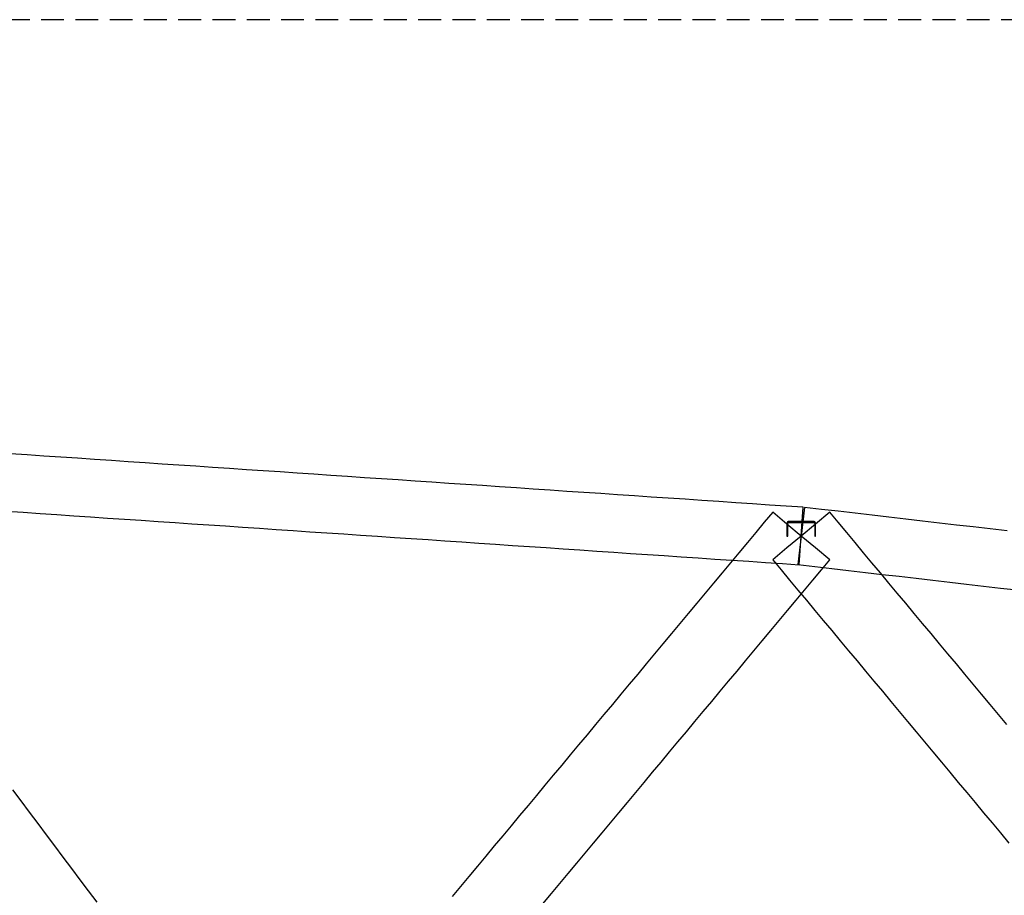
# Model space of a CAD drawing. Header units: millimetres. Extents: x -34919 to 306996, y -293018 to -145733.
# Tile 62 of 256: x 12400 to 16503, y -179585 to -175934. Entities that reach past the tile are written whole.
import ezdxf

# ---------------------------------------------------------------- set-up
doc = ezdxf.new("R2010")
doc.units = ezdxf.units.MM
doc.header["$LTSCALE"] = 3
doc.linetypes.add('HIDDEN', pattern=[9.525, 6.35, -3.175])
doc.layers.add('ARF2000E0_BEARING_ROOF_KANTAVAT_KATTO', color=7, linetype='Continuous')
doc.layers.add('poziome 1', color=7, linetype='Continuous')

msp = doc.modelspace()

# ---------------------------------------------------------------- linework, layer by layer
at = {"layer": 'ARF2000E0_BEARING_ROOF_KANTAVAT_KATTO'}
for points in [[(15648.537, -178206.964), (15652.581, -178147.1), (15656.625, -178087.236), (15660.669, -178027.373), (15664.713, -177967.509), (15594.401, -177962.759), (15524.088, -177958.009), (15453.776, -177953.259), (15383.463, -177948.509), (15313.151, -177943.759), (15242.838, -177939.009), (15172.526, -177934.259), (15102.213, -177929.509), (15031.901, -177924.759), (14961.588, -177920.009), (14891.276, -177915.259), (14820.963, -177910.509), (14750.651, -177905.759), (14680.338, -177901.009), (14610.026, -177896.259), (14539.713, -177891.509), (14469.401, -177886.759), (14399.088, -177882.009), (14328.776, -177877.259), (14258.463, -177872.509), (14188.151, -177867.759), (14117.838, -177863.009), (14047.526, -177858.259), (13977.213, -177853.509), (13906.901, -177848.759), (13836.588, -177844.009), (13766.276, -177839.259), (13695.963, -177834.509), (13625.651, -177829.759), (13555.338, -177825.009), (13485.026, -177820.259), (13414.713, -177815.509), (13344.401, -177810.759), (13274.088, -177806.009), (13203.776, -177801.259), (13133.463, -177796.509), (13063.151, -177791.759), (12992.838, -177787.009), (12922.526, -177782.259), (12852.213, -177777.509), (12781.901, -177772.759), (12711.588, -177768.009), (12641.276, -177763.259), (12570.963, -177758.509), (12500.651, -177753.759), (12430.338, -177749.009), (12360.026, -177744.259)], [(12343.849, -177983.714), (12414.162, -177988.464), (12484.474, -177993.214), (12554.787, -177997.964), (12625.099, -178002.714), (12695.412, -178007.464), (12765.724, -178012.214), (12836.037, -178016.964), (12906.349, -178021.714), (12976.662, -178026.464), (13046.974, -178031.214), (13117.287, -178035.964), (13187.599, -178040.714), (13257.912, -178045.464), (13328.224, -178050.214), (13398.537, -178054.964), (13468.849, -178059.714), (13539.162, -178064.464), (13609.474, -178069.214), (13679.787, -178073.964), (13750.099, -178078.714), (13820.412, -178083.464), (13890.724, -178088.214), (13961.037, -178092.964), (14031.349, -178097.714), (14101.662, -178102.464), (14171.974, -178107.214), (14242.287, -178111.964), (14312.599, -178116.714), (14382.912, -178121.464), (14453.224, -178126.214), (14523.537, -178130.964), (14593.849, -178135.714), (14664.162, -178140.464), (14734.474, -178145.214), (14804.787, -178149.964), (14875.099, -178154.714), (14945.412, -178159.464), (15015.724, -178164.214), (15086.037, -178168.964), (15156.349, -178173.714), (15226.662, -178178.464), (15296.974, -178183.214), (15367.287, -178187.964), (15437.599, -178192.714), (15507.912, -178197.464), (15578.224, -178202.214), (15648.537, -178206.964)], [(15775.681, -178186.487), (15716.153, -178136.862), (15656.625, -178087.236), (15597.097, -178037.611), (15537.569, -177987.986), (15502.413, -178030.158), (15467.256, -178072.33), (15432.1, -178114.502), (15396.944, -178156.674), (15361.788, -178198.846), (15326.631, -178241.017), (15291.475, -178283.189), (15256.319, -178325.361), (15221.163, -178367.533), (15186.006, -178409.705), (15150.85, -178451.877), (15115.694, -178494.049), (15080.538, -178536.221), (15045.381, -178578.392), (15010.225, -178620.564), (14975.069, -178662.736), (14939.913, -178704.908), (14904.756, -178747.08), (14869.6, -178789.252), (14834.444, -178831.424), (14799.288, -178873.596), (14764.131, -178915.767), (14728.975, -178957.939), (14693.819, -179000.111), (14658.663, -179042.283), (14623.506, -179084.455), (14588.35, -179126.627), (14553.194, -179168.799), (14518.038, -179210.971), (14482.881, -179253.142), (14447.725, -179295.314), (14412.569, -179337.486), (14377.413, -179379.658), (14342.256, -179421.83), (14307.1, -179464.002), (14271.944, -179506.174), (14236.788, -179548.346), (14201.631, -179590.517)], [(16513.963, -178873.596), (16478.806, -178831.424), (16443.65, -178789.252), (16408.494, -178747.08), (16373.338, -178704.908), (16338.181, -178662.736), (16303.025, -178620.564), (16267.869, -178578.392), (16232.713, -178536.221), (16197.556, -178494.049), (16162.4, -178451.877), (16127.244, -178409.705), (16092.088, -178367.533), (16056.931, -178325.361), (16021.775, -178283.189), (15986.619, -178241.017), (15951.463, -178198.846), (15916.306, -178156.674), (15881.15, -178114.502), (15845.994, -178072.33), (15810.838, -178030.158), (15775.681, -177987.986), (15716.153, -178037.611), (15656.625, -178087.236), (15597.097, -178136.862), (15537.569, -178186.487), (15572.725, -178228.659), (15607.881, -178270.83), (15643.038, -178313.002), (15678.194, -178355.174), (15713.35, -178397.346), (15748.506, -178439.518), (15783.663, -178481.69), (15818.819, -178523.862), (15853.975, -178566.034), (15889.131, -178608.205), (15924.288, -178650.377), (15959.444, -178692.549), (15994.6, -178734.721), (16029.756, -178776.893), (16064.913, -178819.065), (16100.069, -178861.237), (16135.225, -178903.409), (16170.381, -178945.58), (16205.538, -178987.752), (16240.694, -179029.924), (16275.85, -179072.096), (16311.006, -179114.268), (16346.163, -179156.44), (16381.319, -179198.612), (16416.475, -179240.784), (16451.631, -179282.955), (16486.788, -179325.127), (16521.944, -179367.299)], [(16514.181, -178065.758), (16443.869, -178057.615), (16373.556, -178049.471), (16303.244, -178041.327), (16232.931, -178033.183), (16162.619, -178025.04), (16092.306, -178016.896), (16021.994, -178008.752), (15951.681, -178000.608), (15881.369, -177992.465), (15811.056, -177984.321), (15740.744, -177976.177), (15670.431, -177968.033), (15663.528, -178027.635), (15656.625, -178087.236), (15649.722, -178146.838), (15642.819, -178206.44), (15713.131, -178214.583), (15783.444, -178222.727), (15853.756, -178230.871), (15924.069, -178239.015), (15994.381, -178247.158), (16064.694, -178255.302), (16135.006, -178263.446), (16205.319, -178271.59), (16275.631, -178279.733), (16345.944, -178287.877), (16416.256, -178296.021), (16486.569, -178304.165), (16556.881, -178312.308)], [(15716.625, -178087.236), (15716.625, -178035.031), (15716.623, -178034.834), (15716.615, -178034.638), (15716.603, -178034.441), (15716.587, -178034.245), (15716.565, -178034.05), (15716.539, -178033.855), (15716.508, -178033.661), (15716.472, -178033.467), (15716.431, -178033.275), (15716.386, -178033.083), (15716.336, -178032.893), (15716.282, -178032.704), (15716.223, -178032.517), (15716.159, -178032.33), (15716.091, -178032.146), (15716.018, -178031.963), (15715.941, -178031.782), (15715.86, -178031.603), (15715.774, -178031.426), (15715.684, -178031.251), (15715.589, -178031.079), (15715.491, -178030.908), (15715.388, -178030.741), (15715.281, -178030.575), (15715.17, -178030.413), (15715.055, -178030.253), (15714.937, -178030.096), (15714.814, -178029.942), (15714.688, -178029.792), (15714.559, -178029.644), (15714.425, -178029.499), (15714.288, -178029.358), (15714.148, -178029.22), (15714.004, -178029.086), (15713.857, -178028.955), (15713.707, -178028.828), (15713.554, -178028.705), (15713.397, -178028.585), (15713.238, -178028.469), (15713.076, -178028.358), (15712.912, -178028.25), (15712.744, -178028.146), (15712.575, -178028.047), (15712.403, -178027.951), (15712.228, -178027.86), (15712.052, -178027.774), (15711.873, -178027.691), (15711.693, -178027.613), (15711.51, -178027.54), (15711.326, -178027.471), (15711.14, -178027.407), (15710.952, -178027.347), (15710.763, -178027.292), (15710.573, -178027.241), (15710.382, -178027.196), (15710.189, -178027.155), (15709.996, -178027.118), (15709.801, -178027.087), (15709.606, -178027.06), (15709.411, -178027.038), (15709.215, -178027.021), (15709.019, -178027.009), (15708.822, -178027.002), (15708.625, -178027), (15656.625, -178027), (15604.625, -178027), (15604.428, -178027.002), (15604.232, -178027.009), (15604.036, -178027.021), (15603.84, -178027.038), (15603.645, -178027.06), (15603.45, -178027.087), (15603.256, -178027.118), (15603.062, -178027.154), (15602.87, -178027.195), (15602.678, -178027.241), (15602.488, -178027.291), (15602.299, -178027.346), (15602.112, -178027.406), (15601.926, -178027.471), (15601.741, -178027.54), (15601.558, -178027.613), (15601.378, -178027.691), (15601.199, -178027.773), (15601.022, -178027.86), (15600.848, -178027.951), (15600.676, -178028.046), (15600.506, -178028.146), (15600.339, -178028.249), (15600.174, -178028.357), (15600.013, -178028.469), (15599.854, -178028.584), (15599.697, -178028.704), (15599.544, -178028.827), (15599.394, -178028.954), (15599.247, -178029.085), (15599.104, -178029.219), (15598.963, -178029.357), (15598.826, -178029.498), (15598.693, -178029.643), (15598.563, -178029.79), (15598.437, -178029.941), (15598.314, -178030.095), (15598.195, -178030.252), (15598.08, -178030.412), (15597.97, -178030.575), (15597.863, -178030.74), (15597.76, -178030.908), (15597.661, -178031.078), (15597.567, -178031.25), (15597.477, -178031.425), (15597.391, -178031.602), (15597.309, -178031.781), (15597.232, -178031.962), (15597.159, -178032.145), (15597.091, -178032.33), (15597.027, -178032.516), (15596.968, -178032.704), (15596.914, -178032.893), (15596.864, -178033.083), (15596.819, -178033.274), (15596.778, -178033.467), (15596.742, -178033.661), (15596.711, -178033.855), (15596.685, -178034.05), (15596.663, -178034.245), (15596.647, -178034.441), (15596.635, -178034.638), (15596.627, -178034.834), (15596.625, -178035.031), (15596.625, -178087.236), (15600.625, -178087.236), (15600.625, -178035.031), (15600.626, -178034.933), (15600.63, -178034.834), (15600.636, -178034.736), (15600.644, -178034.638), (15600.655, -178034.54), (15600.668, -178034.443), (15600.684, -178034.346), (15600.702, -178034.249), (15600.722, -178034.153), (15600.744, -178034.058), (15600.769, -178033.963), (15600.796, -178033.868), (15600.826, -178033.774), (15600.858, -178033.681), (15600.892, -178033.589), (15600.928, -178033.497), (15600.967, -178033.406), (15601.008, -178033.317), (15601.051, -178033.228), (15601.096, -178033.141), (15601.143, -178033.054), (15601.192, -178032.969), (15601.244, -178032.886), (15601.297, -178032.803), (15601.353, -178032.722), (15601.41, -178032.642), (15601.469, -178032.564), (15601.53, -178032.487), (15601.594, -178032.411), (15601.659, -178032.337), (15601.725, -178032.265), (15601.794, -178032.194), (15601.865, -178032.125), (15601.937, -178032.058), (15602.01, -178031.992), (15602.085, -178031.929), (15602.162, -178031.867), (15602.24, -178031.807), (15602.319, -178031.75), (15602.4, -178031.694), (15602.482, -178031.64), (15602.566, -178031.588), (15602.651, -178031.539), (15602.737, -178031.491), (15602.824, -178031.446), (15602.912, -178031.402), (15603.002, -178031.361), (15603.092, -178031.322), (15603.184, -178031.285), (15603.276, -178031.251), (15603.369, -178031.218), (15603.463, -178031.189), (15603.557, -178031.161), (15603.652, -178031.136), (15603.747, -178031.113), (15603.843, -178031.093), (15603.94, -178031.075), (15604.037, -178031.059), (15604.134, -178031.046), (15604.232, -178031.035), (15604.33, -178031.026), (15604.428, -178031.02), (15604.526, -178031.017), (15604.625, -178031.015), (15656.625, -178031.015), (15708.625, -178031.015), (15708.724, -178031.017), (15708.822, -178031.02), (15708.92, -178031.026), (15709.018, -178031.035), (15709.116, -178031.046), (15709.213, -178031.059), (15709.31, -178031.075), (15709.407, -178031.093), (15709.503, -178031.113), (15709.598, -178031.136), (15709.693, -178031.161), (15709.788, -178031.189), (15709.881, -178031.219), (15709.974, -178031.251), (15710.067, -178031.285), (15710.158, -178031.322), (15710.249, -178031.361), (15710.338, -178031.402), (15710.427, -178031.446), (15710.514, -178031.491), (15710.6, -178031.539), (15710.685, -178031.589), (15710.768, -178031.64), (15710.851, -178031.694), (15710.931, -178031.75), (15711.011, -178031.808), (15711.089, -178031.868), (15711.166, -178031.929), (15711.241, -178031.993), (15711.314, -178032.058), (15711.386, -178032.126), (15711.457, -178032.195), (15711.525, -178032.266), (15711.592, -178032.338), (15711.657, -178032.412), (15711.72, -178032.487), (15711.781, -178032.564), (15711.841, -178032.643), (15711.898, -178032.722), (15711.953, -178032.804), (15712.007, -178032.886), (15712.058, -178032.97), (15712.107, -178033.055), (15712.154, -178033.141), (15712.199, -178033.229), (15712.242, -178033.317), (15712.283, -178033.407), (15712.322, -178033.497), (15712.358, -178033.589), (15712.392, -178033.681), (15712.424, -178033.775), (15712.454, -178033.868), (15712.481, -178033.963), (15712.506, -178034.058), (15712.528, -178034.153), (15712.549, -178034.249), (15712.566, -178034.346), (15712.582, -178034.443), (15712.595, -178034.54), (15712.606, -178034.638), (15712.614, -178034.736), (15712.62, -178034.834), (15712.624, -178034.933), (15712.625, -178035.031), (15712.625, -178087.236), (15716.625, -178087.236)], [(14580.369, -179620.33), (14615.525, -179578.159), (14650.681, -179535.987), (14685.838, -179493.815), (14720.994, -179451.643), (14756.15, -179409.471), (14791.306, -179367.299), (14826.463, -179325.127), (14861.619, -179282.955), (14896.775, -179240.784), (14931.931, -179198.612), (14967.088, -179156.44), (15002.244, -179114.268), (15037.4, -179072.096), (15072.556, -179029.924), (15107.713, -178987.752), (15142.869, -178945.58), (15178.025, -178903.409), (15213.181, -178861.237), (15248.338, -178819.065), (15283.494, -178776.893), (15318.65, -178734.721), (15353.806, -178692.549), (15388.963, -178650.377), (15424.119, -178608.205), (15459.275, -178566.034), (15494.431, -178523.862), (15529.588, -178481.69), (15564.744, -178439.518), (15599.9, -178397.346), (15635.056, -178355.174), (15670.213, -178313.002), (15705.369, -178270.83), (15740.525, -178228.659), (15775.681, -178186.487)], [(12722.076, -179614.093), (12686.92, -179567.171), (12651.763, -179520.249), (12616.607, -179473.327), (12581.451, -179426.405), (12546.295, -179379.483), (12511.138, -179332.562), (12475.982, -179285.64), (12440.826, -179238.718), (12405.67, -179191.796), (12370.513, -179144.874)]]:
    msp.add_lwpolyline(points, dxfattribs=at)
at = {"layer": 'poziome 1', "linetype": 'HIDDEN', "ltscale": 5}
msp.add_lwpolyline([(30729.318, -175934.468), (-7495.118, -175934.468), (-7495.118, -183324.589), (30729.318, -183324.589)], close=True, dxfattribs=at)

doc.saveas('drawing.dxf')
